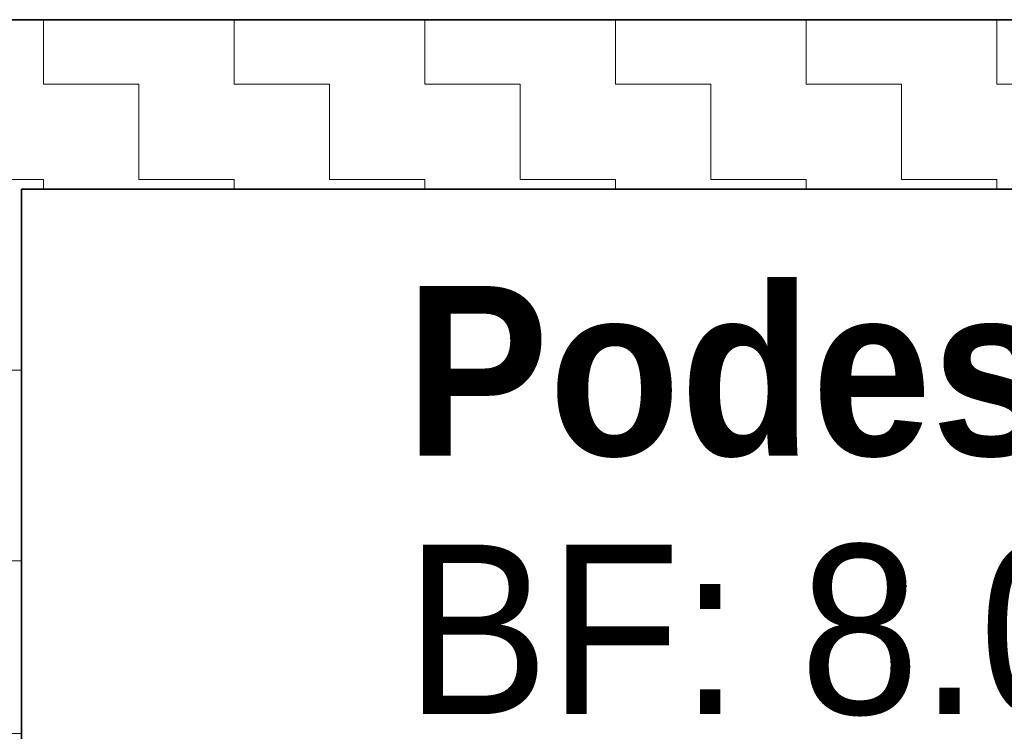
# Model space of a CAD drawing. Header units: metres. Extents: x -7.1 to 26.5, y -14.7 to 18.1.
# Tile 145 of 145: x 10.21 to 11.371, y 11.049 to 11.889. Entities that reach past the tile are written whole.
import ezdxf

# ---------------------------------------------------------------- set-up
doc = ezdxf.new("R2010")
doc.units = ezdxf.units.M
doc.linetypes.add('AUSGEZOGEN', pattern=[0])
for name, color, linetype in [('XR$1$010 Aussenwände', 7, 'AUSGEZOGEN'), ('XR$1$010 Aussenwände Schichttrennlinien', 7, 'AUSGEZOGEN'), ('XR$2$080 Raumdefinitionen Text_1', 7, 'AUSGEZOGEN'), ('XR$3$010 Aussenwände Bauteilschraffuren', 7, 'AUSGEZOGEN'), ('XR$3$035 Decken', 7, 'AUSGEZOGEN')]:
    doc.layers.add(name, color=color, linetype=linetype)
doc.styles.add('ARIAL', font='arial.ttf')

msp = doc.modelspace()

# ---------------------------------------------------------------- hatches: boundary and pattern name
at = {"layer": 'XR$3$010 Aussenwände Bauteilschraffuren', "linetype": 'AUSGEZOGEN', "lineweight": 13, "transparency": 33554687}
h = msp.add_hatch(dxfattribs=at)
h.set_pattern_fill('MUSTER', scale=0.1125, style=0, pattern_type=2)
h.set_pattern_definition([(0, (0.225, 0.225), (0.1125, 0.1125), [0.1125, -0.1125]), (90, (0.225, 0.225), (-0.1125, 0.1125), [0.1125, -0.1125])])
h.paths.add_polyline_path([(10.0118, 11.8885), (10.0118, 10.7335), (10.0118, 10.7335), (10.0118, 7.3535), (10.2118, 7.3535), (10.2118, 10.7335), (10.2118, 10.7335), (10.2118, 11.6885), (11.8418, 11.6885), (11.8418, 11.8885), (10.2118, 11.8885), (10.2118, 11.8885)], flags=0)

# ---------------------------------------------------------------- linework, layer by layer
at = {"layer": 'XR$1$010 Aussenwände', "color": 7, "linetype": 'AUSGEZOGEN', "lineweight": 35, "transparency": 33554687}
for p, q in [((10.2118, 10.7335), (10.2118, 11.6885)), ((10.2118, 11.6885), (11.8418, 11.6885))]:
    msp.add_line(p, q, dxfattribs=at)
at = {"layer": 'XR$1$010 Aussenwände Schichttrennlinien', "color": 7, "linetype": 'AUSGEZOGEN', "lineweight": 35, "transparency": 33554687}
for p, q in [((10.2118, 11.8885), (10.0118, 11.8885)), ((10.2118, 11.8885), (10.0118, 11.8885)), ((11.8418, 11.8885), (10.2118, 11.8885))]:
    msp.add_line(p, q, dxfattribs=at)
at = {"layer": 'XR$3$035 Decken', "color": 7, "linetype": 'AUSGEZOGEN', "lineweight": 18, "transparency": 33554687}
msp.add_lwpolyline([(10.2118, 9.5585), (11.4518, 9.5585), (11.4518, 10.0235), (13.4518, 10.0235), (13.4518, 9.9785), (14.6918, 9.9785), (14.6918, 11.0535), (14.8918, 11.0535), (14.8918, 11.8885), (10.0118, 11.8885), (10.0118, 11.0463), (10.2118, 11.0463), (10.2118, 9.5585)], close=True, dxfattribs=at)

# ---------------------------------------------------------------- texts
at = {"layer": 'XR$2$080 Raumdefinitionen Text_1', "color": 7, "linetype": 'AUSGEZOGEN', "transparency": 33554687, "insert": (10.6645, 11.5743), "char_height": 0.2, "width": 1.424576, "attachment_point": 1, "line_spacing_factor": 0.783133, "style": 'ARIAL'}
msp.add_mtext('\\A1;{\\fArial|i0|b1;\\H0.200000;\\W0.909091;\\C7;Podest}\\P{\\fArial|i0|b0;\\H0.200000;\\W0.909091;\\C7;BF: 8.04 m\\fArial|i0|b0;\\H0.600000x;\\S2^ ;}\\P', dxfattribs=at)

doc.saveas('drawing.dxf')
